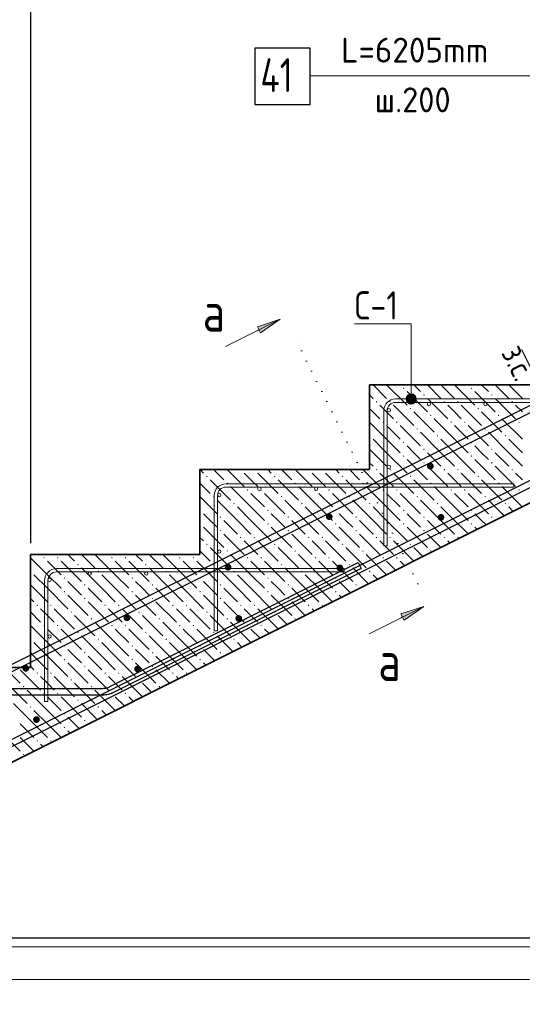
# Model space of a CAD drawing. Header units: millimetres. Extents: x 0 to 21000, y 0 to 14855.
# Tile 7 of 25: x 6783 to 9005, y 7096 to 11451. Entities that reach past the tile are written whole.
import ezdxf

# ---------------------------------------------------------------- set-up
doc = ezdxf.new("R2010")
doc.units = ezdxf.units.MM
doc.linetypes.add('______9', pattern=[50, 0, -50])
for name, color, linetype, lineweight in [('Standard', 7, 'Continuous', 25), ('Обрамление проемов стержнями', 7, 'Continuous', 25), ('Общий01', 7, 'Continuous', 13), ('Позиционная метка линия выноска', 7, 'Continuous', 13), ('Размерная линия_ общее', 7, 'Continuous', 13), ('Текст_ общее', 7, 'Continuous', 25), ('Фоновоя арматура Х1', 7, 'Continuous', 25)]:
    doc.layers.add(name, color=color, linetype=linetype, lineweight=lineweight)
doc.layers.add('ЖБ Лестница', color=7, linetype='Continuous', lineweight=25, true_color=0xe0e0ff)
doc.layers.add('Размерная выноска', color=7, linetype='Continuous')
doc.styles.add('ISOCPEUR', font='txt')

msp = doc.modelspace()

# ---------------------------------------------------------------- hatches: boundary and pattern name
at = {"layer": 'ЖБ Лестница', "linetype": 'Continuous', "lineweight": 18, "transparency": 33554687}
for points in [[(8477.2, 9820.9), (8480.4, 9824.2), (8483.7, 9820.9), (8480.4, 9817.7)], [(8777.2, 9820.9), (8780.4, 9824.2), (8783.7, 9820.9), (8780.4, 9817.7)], [(8357.2, 9760.9), (8360.4, 9764.2), (8363.7, 9760.9), (8360.4, 9757.7)], [(8417.2, 9760.9), (8420.4, 9764.2), (8423.7, 9760.9), (8420.4, 9757.7)], [(8567.2, 9790.9), (8570.4, 9794.2), (8573.7, 9790.9), (8570.4, 9787.7)], [(8657.2, 9760.9), (8660.4, 9764.2), (8663.7, 9760.9), (8660.4, 9757.7)], [(8717.2, 9760.9), (8720.4, 9764.2), (8723.7, 9760.9), (8720.4, 9757.7)], [(8867.2, 9790.9), (8870.4, 9794.2), (8873.7, 9790.9), (8870.4, 9787.7)], [(8957.2, 9760.9), (8960.4, 9764.2), (8963.7, 9760.9), (8960.4, 9757.7)], [(8507.2, 9730.9), (8510.4, 9734.2), (8513.7, 9730.9), (8510.4, 9727.7)], [(8807.2, 9730.9), (8810.4, 9734.2), (8813.7, 9730.9), (8810.4, 9727.7)], [(8387.2, 9670.9), (8390.4, 9674.2), (8393.7, 9670.9), (8390.4, 9667.7)], [(8447.2, 9670.9), (8450.4, 9674.2), (8453.7, 9670.9), (8450.4, 9667.7)], [(8597.2, 9700.9), (8600.4, 9704.2), (8603.7, 9700.9), (8600.4, 9697.7)], [(8687.2, 9670.9), (8690.4, 9674.2), (8693.7, 9670.9), (8690.4, 9667.7)], [(8747.2, 9670.9), (8750.4, 9674.2), (8753.7, 9670.9), (8750.4, 9667.7)], [(8897.2, 9700.9), (8900.4, 9704.2), (8903.7, 9700.9), (8900.4, 9697.7)], [(8987.2, 9670.9), (8990.4, 9674.2), (8993.7, 9670.9), (8990.4, 9667.7)], [(8537.2, 9640.9), (8540.4, 9644.2), (8543.7, 9640.9), (8540.4, 9637.7)], [(8837.2, 9640.9), (8840.4, 9644.2), (8843.7, 9640.9), (8840.4, 9637.7)], [(8330, 9613.8), (8330.4, 9614.2), (8333.7, 9610.9), (8330.4, 9607.7), (8330, 9608.1)], [(8477.2, 9580.9), (8480.4, 9584.2), (8483.7, 9580.9), (8480.4, 9577.7)], [(8627.2, 9610.9), (8630.4, 9614.2), (8633.7, 9610.9), (8630.4, 9607.7)], [(8777.2, 9580.9), (8780.4, 9584.2), (8783.7, 9580.9), (8780.4, 9577.7)], [(8927.2, 9610.9), (8930.4, 9614.2), (8933.7, 9610.9), (8930.4, 9607.7)], [(8567.2, 9550.9), (8570.4, 9554.2), (8573.7, 9550.9), (8570.4, 9547.7)], [(8867.2, 9550.9), (8870.4, 9554.2), (8873.7, 9550.9), (8870.4, 9547.7)], [(8477.2, 9520.9), (8480.4, 9524.2), (8483.7, 9520.9), (8480.4, 9517.7)], [(8567.2, 9490.9), (8570.4, 9494.2), (8573.7, 9490.9), (8570.4, 9487.7)], [(8777.2, 9520.9), (8780.4, 9524.2), (8783.7, 9520.9), (8780.4, 9517.7)], [(8867.2, 9490.9), (8870.4, 9494.2), (8873.7, 9490.9), (8870.4, 9487.7)], [(7757.2, 9460.9), (7763.7, 9460.9), (7760.4, 9457.7)], [(7817.2, 9460.9), (7823.7, 9460.9), (7820.4, 9457.7)], [(8057.2, 9460.9), (8063.7, 9460.9), (8060.4, 9457.7)], [(8117.2, 9460.9), (8123.7, 9460.9), (8120.4, 9457.7)], [(8357.2, 9460.9), (8360.4, 9464.2), (8363.7, 9460.9), (8360.4, 9457.7)], [(8417.2, 9460.9), (8420.4, 9464.2), (8423.7, 9460.9), (8420.4, 9457.7)], [(8657.2, 9460.9), (8660.4, 9464.2), (8663.7, 9460.9), (8660.4, 9457.7)], [(8717.2, 9460.9), (8720.4, 9464.2), (8723.7, 9460.9), (8720.4, 9457.7)], [(8957.2, 9460.9), (8960.4, 9464.2), (8963.7, 9460.9), (8960.4, 9457.7)], [(7607.2, 9430.9), (7610.4, 9434.2), (7613.7, 9430.9), (7610.4, 9427.7)], [(7907.2, 9430.9), (7910.4, 9434.2), (7913.7, 9430.9), (7910.4, 9427.7)], [(8207.2, 9430.9), (8210.4, 9434.2), (8213.7, 9430.9), (8210.4, 9427.7)], [(8507.2, 9430.9), (8510.4, 9434.2), (8513.7, 9430.9), (8510.4, 9427.7)], [(8807.2, 9430.9), (8810.4, 9434.2), (8813.7, 9430.9), (8810.4, 9427.7)], [(7697.2, 9400.9), (7700.4, 9404.2), (7703.7, 9400.9), (7700.4, 9397.7)], [(7787.2, 9370.9), (7790.4, 9374.2), (7793.7, 9370.9), (7790.4, 9367.7)], [(7847.2, 9370.9), (7850.4, 9374.2), (7853.7, 9370.9), (7850.4, 9367.7)], [(7997.2, 9400.9), (8000.4, 9404.2), (8003.7, 9400.9), (8000.4, 9397.7)], [(8087.2, 9370.9), (8090.4, 9374.2), (8093.7, 9370.9), (8090.4, 9367.7)], [(8147.2, 9370.9), (8150.4, 9374.2), (8153.7, 9370.9), (8150.4, 9367.7)], [(8297.2, 9400.9), (8300.4, 9404.2), (8303.7, 9400.9), (8300.4, 9397.7)], [(8387.2, 9370.9), (8390.4, 9374.2), (8393.7, 9370.9), (8390.4, 9367.7)], [(8447.2, 9370.9), (8450.4, 9374.2), (8453.7, 9370.9), (8450.4, 9367.7)], [(8597.2, 9400.9), (8600.4, 9404.2), (8603.7, 9400.9), (8600.4, 9397.7)], [(8687.2, 9370.9), (8690.4, 9374.2), (8693.7, 9370.9), (8690.4, 9367.7)], [(8747.2, 9370.9), (8750.4, 9374.2), (8753.7, 9370.9), (8750.4, 9367.7)], [(8897.2, 9400.9), (8900.4, 9404.2), (8903.7, 9400.9), (8900.4, 9397.7)], [(8987.2, 9370.9), (8990.4, 9374.2), (8993.7, 9370.9), (8990.4, 9367.7)], [(7637.2, 9340.9), (7640.4, 9344.2), (7643.7, 9340.9), (7640.4, 9337.7)], [(7937.2, 9340.9), (7940.4, 9344.2), (7943.7, 9340.9), (7940.4, 9337.7)], [(8237.2, 9340.9), (8240.4, 9344.2), (8243.7, 9340.9), (8240.4, 9337.7)], [(8537.2, 9340.9), (8540.4, 9344.2), (8543.7, 9340.9), (8540.4, 9337.7)], [(8837.2, 9340.9), (8840.4, 9344.2), (8843.7, 9340.9), (8840.4, 9337.7)], [(7580, 9283.8), (7580.4, 9284.2), (7583.7, 9280.9), (7580.4, 9277.7), (7580, 9278.1)], [(7727.2, 9310.9), (7730.4, 9314.2), (7733.7, 9310.9), (7730.4, 9307.7)], [(7877.2, 9280.9), (7880.4, 9284.2), (7883.7, 9280.9), (7880.4, 9277.7)], [(8027.2, 9310.9), (8030.4, 9314.2), (8033.7, 9310.9), (8030.4, 9307.7)], [(8177.2, 9280.9), (8180.4, 9284.2), (8183.7, 9280.9), (8180.4, 9277.7)], [(8327.2, 9310.9), (8330.4, 9314.2), (8333.7, 9310.9), (8330.4, 9307.7)], [(8477.2, 9280.9), (8480.4, 9284.2), (8483.7, 9280.9), (8480.4, 9277.7)], [(8627.2, 9310.9), (8630.4, 9314.2), (8633.7, 9310.9), (8630.4, 9307.7)], [(8777.2, 9280.9), (8780.4, 9284.2), (8783.7, 9280.9), (8780.4, 9277.7)], [(8927.2, 9310.9), (8930.4, 9314.2), (8933.7, 9310.9), (8930.4, 9307.7)], [(7667.2, 9250.9), (7670.4, 9254.2), (7673.7, 9250.9), (7670.4, 9247.7)], [(7967.2, 9250.9), (7970.4, 9254.2), (7973.7, 9250.9), (7970.4, 9247.7)], [(8267.2, 9250.9), (8270.4, 9254.2), (8273.7, 9250.9), (8270.4, 9247.7)], [(8567.2, 9250.9), (8570.4, 9254.2), (8573.7, 9250.9), (8570.4, 9247.7)], [(8867.2, 9250.9), (8870.4, 9254.2), (8873.7, 9250.9), (8870.4, 9247.7)], [(7580, 9223.8), (7580.4, 9224.2), (7583.7, 9220.9), (7580.4, 9217.7), (7580, 9218.1)], [(7667.2, 9190.9), (7670.4, 9194.2), (7673.7, 9190.9), (7670.4, 9187.7)], [(7877.2, 9220.9), (7880.4, 9224.2), (7883.7, 9220.9), (7880.4, 9217.7)], [(7967.2, 9190.9), (7970.4, 9194.2), (7973.7, 9190.9), (7970.4, 9187.7)], [(8177.2, 9220.9), (8180.4, 9224.2), (8183.7, 9220.9), (8180.4, 9217.7)], [(8267.2, 9190.9), (8270.4, 9194.2), (8273.7, 9190.9), (8270.4, 9187.7)], [(8477.2, 9220.9), (8480.4, 9224.2), (8483.7, 9220.9), (8480.4, 9217.7)], [(8567.2, 9190.9), (8570.4, 9194.2), (8573.7, 9190.9), (8570.4, 9187.7)], [(8777.2, 9220.9), (8780.4, 9224.2), (8783.7, 9220.9), (8780.4, 9217.7)], [(7757.2, 9160.9), (7760.4, 9164.2), (7763.7, 9160.9), (7760.4, 9157.7)], [(7817.2, 9160.9), (7820.4, 9164.2), (7823.7, 9160.9), (7820.4, 9157.7)], [(8057.2, 9160.9), (8060.4, 9164.2), (8063.7, 9160.9), (8060.4, 9157.7)], [(8117.2, 9160.9), (8120.4, 9164.2), (8123.7, 9160.9), (8120.4, 9157.7)], [(8357.2, 9160.9), (8360.4, 9164.2), (8363.7, 9160.9), (8360.4, 9157.7)], [(8417.2, 9160.9), (8420.4, 9164.2), (8423.7, 9160.9), (8420.4, 9157.7)], [(8657.2, 9160.9), (8660.4, 9164.2), (8663.7, 9160.9), (8660.4, 9157.7)], [(8717.2, 9160.9), (8720.4, 9164.2), (8723.7, 9160.9), (8720.4, 9157.7)], [(7607.2, 9130.9), (7610.4, 9134.2), (7613.7, 9130.9), (7610.4, 9127.7)], [(7697.2, 9100.9), (7700.4, 9104.2), (7703.7, 9100.9), (7700.4, 9097.7)], [(7907.2, 9130.9), (7910.4, 9134.2), (7913.7, 9130.9), (7910.4, 9127.7)], [(7997.2, 9100.9), (8000.4, 9104.2), (8003.7, 9100.9), (8000.4, 9097.7)], [(8207.2, 9130.9), (8210.4, 9134.2), (8213.7, 9130.9), (8210.4, 9127.7)], [(8297.2, 9100.9), (8300.4, 9104.2), (8303.7, 9100.9), (8300.4, 9097.7)], [(8507.2, 9130.9), (8510.4, 9134.2), (8513.7, 9130.9), (8510.4, 9127.7)], [(8597.2, 9100.9), (8600.4, 9104.2), (8603.7, 9100.9), (8600.4, 9097.7)], [(6887.2, 9070.9), (6890.4, 9074.2), (6893.7, 9070.9), (6890.4, 9067.7)], [(6947.2, 9070.9), (6950.4, 9074.2), (6953.7, 9070.9), (6950.4, 9067.7)], [(7187.2, 9070.9), (7190.4, 9074.2), (7193.7, 9070.9), (7190.4, 9067.7)], [(7247.2, 9070.9), (7250.4, 9074.2), (7253.7, 9070.9), (7250.4, 9067.7)], [(7487.2, 9070.9), (7490.4, 9074.2), (7493.7, 9070.9), (7490.4, 9067.7)], [(7547.2, 9070.9), (7550.4, 9074.2), (7553.7, 9070.9), (7550.4, 9067.7)], [(7787.2, 9070.9), (7790.4, 9074.2), (7793.7, 9070.9), (7790.4, 9067.7)], [(7847.2, 9070.9), (7850.4, 9074.2), (7853.7, 9070.9), (7850.4, 9067.7)], [(8087.2, 9070.9), (8090.4, 9074.2), (8093.7, 9070.9), (8090.4, 9067.7)], [(8147.2, 9070.9), (8150.4, 9074.2), (8153.7, 9070.9), (8150.4, 9067.7)], [(8387.2, 9070.9), (8390.4, 9074.2), (8393.7, 9070.9), (8390.4, 9067.7)], [(8447.2, 9070.9), (8450.4, 9074.2), (8453.7, 9070.9), (8450.4, 9067.7)], [(7037.2, 9040.9), (7040.4, 9044.2), (7043.7, 9040.9), (7040.4, 9037.7)], [(7337.2, 9040.9), (7340.4, 9044.2), (7343.7, 9040.9), (7340.4, 9037.7)], [(7637.2, 9040.9), (7640.4, 9044.2), (7643.7, 9040.9), (7640.4, 9037.7)], [(7937.2, 9040.9), (7940.4, 9044.2), (7943.7, 9040.9), (7940.4, 9037.7)], [(8237.2, 9040.9), (8240.4, 9044.2), (8243.7, 9040.9), (8240.4, 9037.7)], [(6830, 9013.8), (6830.4, 9014.2), (6833.7, 9010.9), (6830.4, 9007.7), (6830, 9008.1)], [(6977.2, 8980.9), (6980.4, 8984.2), (6983.7, 8980.9), (6980.4, 8977.7)], [(7127.2, 9010.9), (7130.4, 9014.2), (7133.7, 9010.9), (7130.4, 9007.7)], [(7277.2, 8980.9), (7280.4, 8984.2), (7283.7, 8980.9), (7280.4, 8977.7)], [(7427.2, 9010.9), (7430.4, 9014.2), (7433.7, 9010.9), (7430.4, 9007.7)], [(7577.2, 8980.9), (7580.4, 8984.2), (7583.7, 8980.9), (7580.4, 8977.7)], [(7727.2, 9010.9), (7730.4, 9014.2), (7733.7, 9010.9), (7730.4, 9007.7)], [(7877.2, 8980.9), (7880.4, 8984.2), (7883.7, 8980.9), (7880.4, 8977.7)], [(8027.2, 9010.9), (8030.4, 9014.2), (8033.7, 9010.9), (8030.4, 9007.7)], [(8177.2, 8980.9), (8180.4, 8984.2), (8183.7, 8980.9), (8180.4, 8977.7)], [(8327.2, 9010.9), (8330.4, 9014.2), (8333.7, 9010.9), (8330.4, 9007.7)], [(7067.2, 8950.9), (7070.4, 8954.2), (7073.7, 8950.9), (7070.4, 8947.7)], [(7367.2, 8950.9), (7370.4, 8954.2), (7373.7, 8950.9), (7370.4, 8947.7)], [(7667.2, 8950.9), (7670.4, 8954.2), (7673.7, 8950.9), (7670.4, 8947.7)], [(7967.2, 8950.9), (7970.4, 8954.2), (7973.7, 8950.9), (7970.4, 8947.7)], [(8267.2, 8950.9), (8270.4, 8954.2), (8273.7, 8950.9), (8270.4, 8947.7)], [(6977.2, 8920.9), (6980.4, 8924.2), (6983.7, 8920.9), (6980.4, 8917.7)], [(7067.2, 8890.9), (7070.4, 8894.2), (7073.7, 8890.9), (7070.4, 8887.7)], [(7277.2, 8920.9), (7280.4, 8924.2), (7283.7, 8920.9), (7280.4, 8917.7)], [(7367.2, 8890.9), (7370.4, 8894.2), (7373.7, 8890.9), (7370.4, 8887.7)], [(7577.2, 8920.9), (7580.4, 8924.2), (7583.7, 8920.9), (7580.4, 8917.7)], [(7667.2, 8890.9), (7670.4, 8894.2), (7673.7, 8890.9), (7670.4, 8887.7)], [(7877.2, 8920.9), (7880.4, 8924.2), (7883.7, 8920.9), (7880.4, 8917.7)], [(7967.2, 8890.9), (7970.4, 8894.2), (7973.7, 8890.9), (7970.4, 8887.7)], [(8177.2, 8920.9), (8180.4, 8924.2), (8183.7, 8920.9), (8180.4, 8917.7)], [(6857.2, 8860.9), (6860.4, 8864.2), (6863.7, 8860.9), (6860.4, 8857.7)], [(6917.2, 8860.9), (6920.4, 8864.2), (6923.7, 8860.9), (6920.4, 8857.7)], [(7157.2, 8860.9), (7160.4, 8864.2), (7163.7, 8860.9), (7160.4, 8857.7)], [(7217.2, 8860.9), (7220.4, 8864.2), (7223.7, 8860.9), (7220.4, 8857.7)], [(7457.2, 8860.9), (7460.4, 8864.2), (7463.7, 8860.9), (7460.4, 8857.7)], [(7517.2, 8860.9), (7520.4, 8864.2), (7523.7, 8860.9), (7520.4, 8857.7)], [(7757.2, 8860.9), (7760.4, 8864.2), (7763.7, 8860.9), (7760.4, 8857.7)], [(7817.2, 8860.9), (7820.4, 8864.2), (7823.7, 8860.9), (7820.4, 8857.7)], [(8057.2, 8860.9), (8060.4, 8864.2), (8063.7, 8860.9), (8060.4, 8857.7)], [(8117.2, 8860.9), (8120.4, 8864.2), (8123.7, 8860.9), (8120.4, 8857.7)], [(7007.2, 8830.9), (7010.4, 8834.2), (7013.7, 8830.9), (7010.4, 8827.7)], [(7097.2, 8800.9), (7100.4, 8804.2), (7103.7, 8800.9), (7100.4, 8797.7)], [(7307.2, 8830.9), (7310.4, 8834.2), (7313.7, 8830.9), (7310.4, 8827.7)], [(7397.2, 8800.9), (7400.4, 8804.2), (7403.7, 8800.9), (7400.4, 8797.7)], [(7607.2, 8830.9), (7610.4, 8834.2), (7613.7, 8830.9), (7610.4, 8827.7)], [(7697.2, 8800.9), (7700.4, 8804.2), (7703.7, 8800.9), (7700.4, 8797.7)], [(7907.2, 8830.9), (7910.4, 8834.2), (7913.7, 8830.9), (7910.4, 8827.7)], [(7997.2, 8800.9), (8000.4, 8804.2), (8003.7, 8800.9), (8000.4, 8797.7)], [(6887.2, 8770.9), (6890.4, 8774.2), (6893.7, 8770.9), (6890.4, 8767.7)], [(6947.2, 8770.9), (6950.4, 8774.2), (6953.7, 8770.9), (6950.4, 8767.7)], [(7187.2, 8770.9), (7190.4, 8774.2), (7193.7, 8770.9), (7190.4, 8767.7)], [(7247.2, 8770.9), (7250.4, 8774.2), (7253.7, 8770.9), (7250.4, 8767.7)], [(7487.2, 8770.9), (7490.4, 8774.2), (7493.7, 8770.9), (7490.4, 8767.7)], [(7547.2, 8770.9), (7550.4, 8774.2), (7553.7, 8770.9), (7550.4, 8767.7)], [(7787.2, 8770.9), (7790.4, 8774.2), (7793.7, 8770.9), (7790.4, 8767.7)], [(7847.2, 8770.9), (7850.4, 8774.2), (7853.7, 8770.9), (7850.4, 8767.7)], [(6830, 8713.8), (6830.4, 8714.2), (6833.7, 8710.9), (6830.4, 8707.7), (6830, 8708.1)], [(7037.2, 8740.9), (7040.4, 8744.2), (7043.7, 8740.9), (7040.4, 8737.7)], [(7127.2, 8710.9), (7130.4, 8714.2), (7133.7, 8710.9), (7130.4, 8707.7)], [(7337.2, 8740.9), (7340.4, 8744.2), (7343.7, 8740.9), (7340.4, 8737.7)], [(7427.2, 8710.9), (7430.4, 8714.2), (7433.7, 8710.9), (7430.4, 8707.7)], [(7637.2, 8740.9), (7640.4, 8744.2), (7643.7, 8740.9), (7640.4, 8737.7)], [(7727.2, 8710.9), (7730.4, 8714.2), (7733.7, 8710.9), (7730.4, 8707.7)], [(6977.2, 8680.9), (6980.4, 8684.2), (6983.7, 8680.9), (6980.4, 8677.7)], [(7277.2, 8680.9), (7280.4, 8684.2), (7283.7, 8680.9), (7280.4, 8677.7)], [(7577.2, 8680.9), (7580.4, 8684.2), (7583.7, 8680.9), (7580.4, 8677.7)], [(6977.2, 8620.9), (6980.4, 8624.2), (6983.7, 8620.9), (6980.4, 8617.7)], [(7067.2, 8650.9), (7070.4, 8654.2), (7073.7, 8650.9), (7070.4, 8647.7)], [(7277.2, 8620.9), (7280.4, 8624.2), (7283.7, 8620.9), (7280.4, 8617.7)], [(7367.2, 8650.9), (7370.4, 8654.2), (7373.7, 8650.9), (7370.4, 8647.7)], [(7577.2, 8620.9), (7580.4, 8624.2), (7583.7, 8620.9), (7580.4, 8617.7)], [(7667.2, 8650.9), (7670.4, 8654.2), (7673.7, 8650.9), (7670.4, 8647.7)], [(7067.2, 8590.9), (7070.4, 8594.2), (7073.7, 8590.9), (7070.4, 8587.7)], [(7367.2, 8590.9), (7370.4, 8594.2), (7373.7, 8590.9), (7370.4, 8587.7)], [(6857.2, 8560.9), (6860.4, 8564.2), (6863.7, 8560.9), (6860.4, 8557.7)], [(6917.2, 8560.9), (6920.4, 8564.2), (6923.7, 8560.9), (6920.4, 8557.7)], [(7157.2, 8560.9), (7160.4, 8564.2), (7163.7, 8560.9), (7160.4, 8557.7)], [(7217.2, 8560.9), (7220.4, 8564.2), (7223.7, 8560.9), (7220.4, 8557.7)], [(7457.2, 8560.9), (7460.4, 8564.2), (7463.7, 8560.9), (7460.4, 8557.7)], [(7517.2, 8560.9), (7520.4, 8564.2), (7523.7, 8560.9), (7520.4, 8557.7)], [(6797.2, 8500.9), (6800.4, 8504.2), (6803.7, 8500.9), (6800.4, 8497.7)], [(7007.2, 8530.9), (7010.4, 8534.2), (7013.7, 8530.9), (7010.4, 8527.7)], [(7097.2, 8500.9), (7100.4, 8504.2), (7103.7, 8500.9), (7100.4, 8497.7)], [(7307.2, 8530.9), (7310.4, 8534.2), (7313.7, 8530.9), (7310.4, 8527.7)], [(7397.2, 8500.9), (7400.4, 8504.2), (7403.7, 8500.9), (7400.4, 8497.7)], [(6887.2, 8470.9), (6890.4, 8474.2), (6893.7, 8470.9), (6890.4, 8467.7)], [(6947.2, 8470.9), (6950.4, 8474.2), (6953.7, 8470.9), (6950.4, 8467.7)], [(7187.2, 8470.9), (7190.4, 8474.2), (7193.7, 8470.9), (7190.4, 8467.7)], [(7247.2, 8470.9), (7250.4, 8474.2), (7253.7, 8470.9), (7250.4, 8467.7)], [(6827.2, 8410.9), (6830.4, 8414.2), (6833.7, 8410.9), (6830.4, 8407.7)], [(7037.2, 8440.9), (7040.4, 8444.2), (7043.7, 8440.9), (7040.4, 8437.7)], [(7127.2, 8410.9), (7130.4, 8414.2), (7133.7, 8410.9), (7130.4, 8407.7)], [(6977.2, 8380.9), (6980.4, 8384.2), (6983.7, 8380.9), (6980.4, 8377.7)], [(6977.2, 8320.9), (6980.4, 8324.2), (6983.7, 8320.9), (6980.4, 8317.7)], [(7067.2, 8350.9), (7070.4, 8354.2), (7073.7, 8350.9), (7070.4, 8347.7)], [(6857.2, 8260.9), (6860.4, 8264.2), (6863.7, 8260.9), (6860.4, 8257.7)], [(6917.2, 8260.9), (6920.4, 8264.2), (6923.7, 8260.9), (6920.4, 8257.7)], [(6797.2, 8200.9), (6800.4, 8204.2), (6803.7, 8200.9), (6800.4, 8197.7)]]:
    msp.add_hatch(color=7, dxfattribs=at).paths.add_polyline_path(points, flags=16)
at = {"layer": 'Общий01', "linetype": 'Continuous', "lineweight": 13, "transparency": 33554687}
for points in [[(7833.9, 10092.2), (7934.5, 10125.7), (7847.3, 10065.4)], [(8468.8, 8822.5), (8569.4, 8856.1), (8482.2, 8795.7)]]:
    msp.add_hatch(color=7, dxfattribs=at).paths.add_polyline_path(points, flags=16)
at = {"layer": 'Позиционная метка линия выноска', "linetype": 'Continuous', "lineweight": 13, "transparency": 33554687}
for points in [[(8533, 9784.7), (8494.3, 9784.7), (8491.2, 9773.4)], [(8533, 9784.7), (8491.2, 9773.4), (8536.2, 9773.4)], [(8536.2, 9773.4), (8491.2, 9773.4), (8494.3, 9762.2)], [(8524.9, 9792.8), (8502.4, 9792.8), (8494.3, 9784.7)], [(8524.9, 9792.8), (8494.3, 9784.7), (8533, 9784.7)], [(8536.2, 9773.4), (8494.3, 9762.2), (8533, 9762.2)], [(8533, 9762.2), (8494.3, 9762.2), (8502.4, 9754.1)], [(8502.4, 9792.8), (8524.9, 9792.8), (8513.7, 9795.9)], [(8533, 9762.2), (8502.4, 9754.1), (8524.9, 9754.1)], [(8524.9, 9754.1), (8502.4, 9754.1), (8513.7, 9750.9)]]:
    msp.add_hatch(color=7, dxfattribs=at).paths.add_polyline_path(points)
at = {"layer": 'Фоновоя арматура Х1', "linetype": 'Continuous', "lineweight": 35, "transparency": 33554687}
for points in [[(8613.7, 9476.3), (8612.6, 9482.1), (8609.3, 9486.9), (8604.4, 9490.2), (8598.7, 9491.3), (8593, 9490.2), (8588.1, 9486.9), (8584.8, 9482.1), (8583.7, 9476.3), (8584.8, 9470.6), (8588.1, 9465.7), (8593, 9462.5), (8598.7, 9461.3), (8604.4, 9462.5), (8609.3, 9465.7), (8612.6, 9470.6)], [(8166.5, 9252.7), (8165.4, 9258.5), (8162.1, 9263.3), (8157.2, 9266.6), (8151.5, 9267.7), (8145.8, 9266.6), (8140.9, 9263.3), (8137.6, 9258.5), (8136.5, 9252.7), (8137.6, 9247), (8140.9, 9242.1), (8145.8, 9238.9), (8151.5, 9237.7), (8157.2, 9238.9), (8162.1, 9242.1), (8165.4, 9247)], [(8660.7, 9249.9), (8659.6, 9255.6), (8656.3, 9260.5), (8651.5, 9263.7), (8645.7, 9264.8), (8640, 9263.7), (8635.1, 9260.5), (8631.9, 9255.6), (8630.7, 9249.9), (8631.9, 9244.1), (8635.1, 9239.2), (8640, 9236), (8645.7, 9234.8), (8651.5, 9236), (8656.3, 9239.2), (8659.6, 9244.1)], [(7719.3, 9029.1), (7718.1, 9034.9), (7714.9, 9039.7), (7710, 9043), (7704.3, 9044.1), (7698.5, 9043), (7693.7, 9039.7), (7690.4, 9034.9), (7689.3, 9029.1), (7690.4, 9023.4), (7693.7, 9018.5), (7698.5, 9015.3), (7704.3, 9014.1), (7710, 9015.3), (7714.9, 9018.5), (7718.1, 9023.4)], [(8213.5, 9026.2), (8212.4, 9032), (8209.1, 9036.8), (8204.2, 9040.1), (8198.5, 9041.2), (8192.8, 9040.1), (8187.9, 9036.8), (8184.6, 9032), (8183.5, 9026.2), (8184.6, 9020.5), (8187.9, 9015.6), (8192.8, 9012.4), (8198.5, 9011.2), (8204.2, 9012.4), (8209.1, 9015.6), (8212.4, 9020.5)], [(7272.1, 8805.5), (7270.9, 8811.3), (7267.7, 8816.1), (7262.8, 8819.4), (7257.1, 8820.5), (7251.3, 8819.4), (7246.5, 8816.1), (7243.2, 8811.3), (7242.1, 8805.5), (7243.2, 8799.8), (7246.5, 8794.9), (7251.3, 8791.7), (7257.1, 8790.5), (7262.8, 8791.7), (7267.7, 8794.9), (7270.9, 8799.8)], [(7766.3, 8802.6), (7765.2, 8808.4), (7761.9, 8813.2), (7757, 8816.5), (7751.3, 8817.6), (7745.6, 8816.5), (7740.7, 8813.2), (7737.4, 8808.4), (7736.3, 8802.6), (7737.4, 8796.9), (7740.7, 8792), (7745.6, 8788.8), (7751.3, 8787.6), (7757, 8788.8), (7761.9, 8792), (7765.2, 8796.9)], [(6824.9, 8581.9), (6823.7, 8587.7), (6820.5, 8592.5), (6815.6, 8595.8), (6809.9, 8596.9), (6804.1, 8595.8), (6799.2, 8592.5), (6796, 8587.7), (6794.9, 8581.9), (6796, 8576.2), (6799.2, 8571.3), (6804.1, 8568.1), (6809.9, 8566.9), (6815.6, 8568.1), (6820.5, 8571.3), (6823.7, 8576.2)], [(7319.1, 8579), (7317.9, 8584.8), (7314.7, 8589.6), (7309.8, 8592.9), (7304.1, 8594), (7298.3, 8592.9), (7293.5, 8589.6), (7290.2, 8584.8), (7289.1, 8579), (7290.2, 8573.3), (7293.5, 8568.4), (7298.3, 8565.2), (7304.1, 8564), (7309.8, 8565.2), (7314.7, 8568.4), (7317.9, 8573.3)], [(6871.9, 8355.4), (6870.7, 8361.2), (6867.5, 8366), (6862.6, 8369.3), (6856.9, 8370.4), (6851.1, 8369.3), (6846.3, 8366), (6843, 8361.2), (6841.9, 8355.4), (6843, 8349.7), (6846.3, 8344.8), (6851.1, 8341.6), (6856.9, 8340.4), (6862.6, 8341.6), (6867.5, 8344.8), (6870.7, 8349.7)]]:
    msp.add_hatch(color=7, dxfattribs=at).paths.add_polyline_path(points)

# ---------------------------------------------------------------- linework, layer by layer
at = {"color": 7, "linetype": 'Continuous', "lineweight": 25, "transparency": 33554687}
for points in [[(15086.8, 12735.9), (5971.4, 8178.2), (5966.3, 8175.9), (5960.9, 8173.8), (5955.4, 8172.1), (5949.9, 8170.6), (5944.3, 8169.4), (5938.6, 8168.6), (5932.8, 8168), (5927.2, 8167.8), (4694.5, 8167.8), (4694.5, 8197.8), (5926.6, 8197.8), (5930.8, 8198), (5934.9, 8198.4), (5939, 8199), (5943, 8199.8), (5946.9, 8200.9), (5950.9, 8202.1), (5954.7, 8203.6), (5958.5, 8205.3), (15073.9, 12763)], [(2517.5, 8175.9), (6544.6, 8175.9), (6548.8, 8176.1), (6552.9, 8176.5), (6557, 8177.1), (6561, 8178), (6564.9, 8179), (6568.8, 8180.3), (6572.7, 8181.8), (6576.5, 8183.5), (15705.6, 12748)], [(15718.4, 12720.9), (6589.4, 8156.4), (6584.2, 8154.1), (6578.9, 8152), (6573.4, 8150.2), (6567.9, 8148.7), (6562.3, 8147.6), (6556.6, 8146.7), (6550.8, 8146.2), (6545.2, 8145.9), (2517.5, 8145.9), (2517.5, 8175.9)], [(7822, 11075.7), (8067, 11075.7), (8067, 11325.7), (7822, 11325.7), (7822, 11075.7)]]:
    msp.add_lwpolyline(points, dxfattribs=at)
at = {"color": 38, "linetype": 'Continuous', "lineweight": 25, "true_color": 0x5f1e0f, "transparency": 33554687}
msp.add_lwpolyline([(2537.9, 8493.4), (7150, 8493.4), (7154.2, 8493.6), (7158.3, 8494), (7162.4, 8494.6), (7166.4, 8495.5), (7170.3, 8496.5), (7174.3, 8497.8), (7178.1, 8499.3), (7181.9, 8501), (8279.6, 9049.8), (8293, 9023), (7194.8, 8473.9), (7189.7, 8471.6), (7184.3, 8469.5), (7178.8, 8467.7), (7173.3, 8466.2), (7167.7, 8465.1), (7162, 8464.2), (7156.2, 8463.7), (7150.6, 8463.4), (2537.9, 8463.4), (2537.9, 8493.4)], dxfattribs=at)
at = {"layer": 'Standard', "color": 254, "linetype": 'Continuous', "lineweight": 25, "true_color": 0xc4c4ff, "transparency": 33554687}
msp.add_lwpolyline([(1723.9, 7389.9), (20677.2, 7389.9), (20677.2, 13471.1), (1723.9, 13471.1), (1723.9, 7389.9)], dxfattribs=at)
at = {"layer": 'Standard', "color": 7, "linetype": 'Continuous', "lineweight": 13, "transparency": 33554687}
msp.add_lwpolyline([(11250, 7350), (1904.8, 7350), (1904.8, 152.7), (11250, 152.7), (11250, 7350)], dxfattribs=at)
at = {"layer": 'ЖБ Лестница', "color": 7, "linetype": 'Continuous', "lineweight": 35, "transparency": 33554687}
for p, q in [((6586.2, 8085.9), (15080, 12335.9)), ((8330, 9835.9), (8330, 9460.9)), ((9080, 9835.9), (8330, 9835.9)), ((7580, 9460.9), (7580, 9085.9)), ((8330, 9460.9), (7580, 9460.9)), ((6830, 9085.9), (6830, 8585.9)), ((7580, 9085.9), (6830, 9085.9)), ((6830, 8585.9), (2955.4, 8585.9))]:
    msp.add_line(p, q, dxfattribs=at)
at = {"layer": 'ЖБ Лестница', "color": 9, "linetype": 'Continuous', "lineweight": 18, "true_color": 0xc7c7c7, "transparency": 33554687}
for p, q in [((8345.4, 9835.9), (8405.4, 9775.9)), ((8405.4, 9835.9), (8495.4, 9745.9)), ((8495.4, 9805.9), (8585.4, 9715.9)), ((8555.4, 9805.9), (8525.4, 9835.9)), ((8585.4, 9835.9), (8645.4, 9775.9)), ((8645.4, 9835.9), (8705.4, 9775.9)), ((8705.4, 9835.9), (8795.4, 9745.9)), ((8795.4, 9805.9), (8885.4, 9715.9)), ((8855.4, 9805.9), (8825.4, 9835.9)), ((8885.4, 9835.9), (8945.4, 9775.9)), ((8945.4, 9835.9), (9005.4, 9775.9)), ((8330, 9791.4), (8345.4, 9775.9)), ((8585.4, 9775.9), (8675.4, 9685.9)), ((8885.4, 9775.9), (8975.4, 9685.9)), ((8330, 9731.4), (8375.4, 9685.9)), ((8405.4, 9715.9), (8375.4, 9745.9)), ((8435.4, 9685.9), (8405.4, 9715.9)), ((8435.4, 9745.9), (8525.4, 9655.9)), ((8525.4, 9715.9), (8615.4, 9625.9)), ((8705.4, 9715.9), (8675.4, 9745.9)), ((8735.4, 9685.9), (8705.4, 9715.9)), ((8735.4, 9745.9), (8825.4, 9655.9)), ((8825.4, 9715.9), (8915.4, 9625.9)), ((9005.4, 9715.9), (8975.4, 9745.9)), ((8405.4, 9595.9), (8330, 9671.4)), ((8705.4, 9595.9), (8615.4, 9685.9)), ((9005.4, 9595.9), (8915.4, 9685.9)), ((8405.4, 9655.9), (8465.4, 9595.9)), ((8465.4, 9655.9), (8555.4, 9565.9)), ((8645.4, 9535.9), (8555.4, 9625.9)), ((8705.4, 9655.9), (8765.4, 9595.9)), ((8765.4, 9655.9), (8855.4, 9565.9)), ((8945.4, 9535.9), (8855.4, 9625.9)), ((8345.4, 9595.9), (8405.4, 9535.9)), ((8405.4, 9595.9), (8465.4, 9535.9)), ((8645.4, 9595.9), (8705.4, 9535.9)), ((8705.4, 9595.9), (8765.4, 9535.9)), ((8945.4, 9595.9), (9005.4, 9535.9)), ((8345.4, 9535.9), (8330, 9551.4)), ((8525.4, 9535.9), (8495.4, 9565.9)), ((8825.4, 9535.9), (8795.4, 9565.9)), ((8345.4, 9535.9), (8405.4, 9475.9)), ((8405.4, 9535.9), (8495.4, 9445.9)), ((8495.4, 9505.9), (8585.4, 9415.9)), ((8555.4, 9505.9), (8525.4, 9535.9)), ((8585.4, 9535.9), (8645.4, 9475.9)), ((8645.4, 9535.9), (8705.4, 9475.9)), ((8705.4, 9535.9), (8795.4, 9445.9)), ((8795.4, 9505.9), (8885.4, 9415.9)), ((8855.4, 9505.9), (8825.4, 9535.9)), ((8885.4, 9535.9), (8945.4, 9475.9)), ((8945.4, 9535.9), (9005.4, 9475.9)), ((7580.4, 9460.9), (7595.4, 9445.9)), ((7640.4, 9460.9), (7685.4, 9415.9)), ((7700.4, 9460.9), (7775.4, 9385.9)), ((7880.4, 9460.9), (7895.4, 9445.9)), ((7940.4, 9460.9), (7985.4, 9415.9)), ((8000.4, 9460.9), (8075.4, 9385.9)), ((8180.4, 9460.9), (8195.4, 9445.9)), ((8240.4, 9460.9), (8285.4, 9415.9)), ((8300.4, 9460.9), (8375.4, 9385.9)), ((8330, 9491.4), (8345.4, 9475.9)), ((8585.4, 9475.9), (8675.4, 9385.9)), ((8885.4, 9475.9), (8975.4, 9385.9)), ((7625.4, 9415.9), (7715.4, 9325.9)), ((7805.4, 9415.9), (7775.4, 9445.9)), ((7835.4, 9385.9), (7805.4, 9415.9)), ((7835.4, 9445.9), (7925.4, 9355.9)), ((7925.4, 9415.9), (8015.4, 9325.9)), ((8105.4, 9415.9), (8075.4, 9445.9)), ((8135.4, 9385.9), (8105.4, 9415.9)), ((8135.4, 9445.9), (8225.4, 9355.9)), ((8225.4, 9415.9), (8315.4, 9325.9)), ((8405.4, 9415.9), (8375.4, 9445.9)), ((8435.4, 9385.9), (8405.4, 9415.9)), ((8435.4, 9445.9), (8525.4, 9355.9)), ((8525.4, 9415.9), (8615.4, 9325.9)), ((8705.4, 9415.9), (8675.4, 9445.9)), ((8735.4, 9385.9), (8705.4, 9415.9)), ((8735.4, 9445.9), (8825.4, 9355.9)), ((8825.4, 9415.9), (8915.4, 9325.9)), ((9005.4, 9415.9), (8975.4, 9445.9)), ((7580, 9401.4), (7625.4, 9355.9)), ((7805.4, 9295.9), (7715.4, 9385.9)), ((8105.4, 9295.9), (8015.4, 9385.9)), ((8405.4, 9295.9), (8315.4, 9385.9)), ((8705.4, 9295.9), (8615.4, 9385.9)), ((9005.1, 9296.3), (8915.4, 9385.9)), ((7580, 9341.4), (7655.4, 9265.9)), ((7745.4, 9235.9), (7655.4, 9325.9)), ((7805.4, 9355.9), (7865.4, 9295.9)), ((7865.4, 9355.9), (7955.4, 9265.9)), ((8045.4, 9235.9), (7955.4, 9325.9)), ((8105.4, 9355.9), (8165.4, 9295.9)), ((8165.4, 9355.9), (8255.4, 9265.9)), ((8345.4, 9235.9), (8255.4, 9325.9)), ((8405.4, 9355.9), (8465.4, 9295.9)), ((8465.4, 9355.9), (8555.4, 9265.9)), ((8645.4, 9235.9), (8555.4, 9325.9)), ((8705.4, 9355.9), (8765.4, 9295.9)), ((8765.4, 9355.9), (8855.4, 9265.9)), ((8925.1, 9256.2), (8855.4, 9325.9)), ((7745.4, 9295.9), (7805.4, 9235.9)), ((7805.4, 9295.9), (7865.4, 9235.9)), ((8045.4, 9295.9), (8105.4, 9235.9)), ((8105.4, 9295.9), (8165.4, 9235.9)), ((8345.4, 9295.9), (8405.4, 9235.9)), ((8405.4, 9295.9), (8465.4, 9235.9)), ((8645.4, 9295.9), (8705.4, 9235.9)), ((8705.4, 9295.9), (8765.4, 9235.9)), ((8945.4, 9295.9), (8965.1, 9276.3)), ((7625.4, 9235.9), (7595.4, 9265.9)), ((7655.4, 9205.9), (7625.4, 9235.9)), ((7685.4, 9235.9), (7745.4, 9175.9)), ((7745.4, 9235.9), (7805.4, 9175.9)), ((7805.4, 9235.9), (7895.4, 9145.9)), ((7925.4, 9235.9), (7895.4, 9265.9)), ((7955.4, 9205.9), (7925.4, 9235.9)), ((7985.4, 9235.9), (8045.4, 9175.9)), ((8045.4, 9235.9), (8105.4, 9175.9)), ((8105.4, 9235.9), (8195.4, 9145.9)), ((8225.4, 9235.9), (8195.4, 9265.9)), ((8255.4, 9205.9), (8225.4, 9235.9)), ((8285.4, 9235.9), (8345.4, 9175.9)), ((8345.4, 9235.9), (8405.4, 9175.9)), ((8405.4, 9235.9), (8495.4, 9145.9)), ((8525.4, 9235.9), (8495.4, 9265.9)), ((8555.4, 9205.9), (8525.4, 9235.9)), ((8585.4, 9235.9), (8645.4, 9175.9)), ((8645.4, 9235.9), (8705.4, 9175.9)), ((8705.4, 9235.9), (8765.2, 9176.2)), ((8825.4, 9235.9), (8795.4, 9265.9)), ((8845.1, 9216.2), (8825.4, 9235.9)), ((7595.4, 9205.9), (7685.4, 9115.9)), ((7895.4, 9205.9), (7985.4, 9115.9)), ((8195.4, 9205.9), (8285.4, 9115.9)), ((8495.4, 9205.9), (8585.4, 9115.9)), ((8795.4, 9205.9), (8805.1, 9196.2)), ((7580, 9161.4), (7595.4, 9145.9)), ((7685.4, 9175.9), (7775.4, 9085.9)), ((7805.4, 9115.9), (7775.4, 9145.9)), ((7835.4, 9145.9), (7925.4, 9055.9)), ((7985.4, 9175.9), (8075.4, 9085.9)), ((8105.4, 9115.9), (8075.4, 9145.9)), ((8135.4, 9145.9), (8225.4, 9055.9)), ((8285.4, 9175.9), (8375.4, 9085.9)), ((8405.4, 9115.9), (8375.4, 9145.9)), ((8435.4, 9145.9), (8525.2, 9056.1)), ((8585.4, 9175.9), (8645.2, 9116.2)), ((8685.2, 9136.2), (8675.4, 9145.9)), ((7625.4, 9115.9), (7715.4, 9025.9)), ((7835.4, 9085.9), (7805.4, 9115.9)), ((7925.4, 9115.9), (8015.4, 9025.9)), ((8135.4, 9085.9), (8105.4, 9115.9)), ((8225.4, 9115.9), (8315.4, 9025.9)), ((8435.4, 9085.9), (8405.4, 9115.9)), ((8525.4, 9115.9), (8565.2, 9076.2)), ((6905.4, 8995.9), (6830, 9071.4)), ((6875.4, 9085.9), (6875.4, 9085.9)), ((6935.4, 9085.9), (6935.4, 9085.9)), ((6995.4, 9085.9), (7025.4, 9055.9)), ((7055.4, 9085.9), (7115.4, 9025.9)), ((7205.4, 8995.9), (7115.4, 9085.9)), ((7175.4, 9085.9), (7175.4, 9085.9)), ((7235.4, 9085.9), (7235.4, 9085.9)), ((7295.4, 9085.9), (7325.4, 9055.9)), ((7355.4, 9085.9), (7415.4, 9025.9)), ((7505.4, 8995.9), (7415.4, 9085.9)), ((7475.4, 9085.9), (7475.4, 9085.9)), ((7535.4, 9085.9), (7535.4, 9085.9)), ((7580, 9101.4), (7625.4, 9055.9)), ((7805.4, 8995.9), (7715.4, 9085.9)), ((8105.4, 8995.9), (8015.4, 9085.9)), ((8405.2, 8996.1), (8315.4, 9085.9)), ((6905.4, 9055.9), (6965.4, 8995.9)), ((6965.4, 9055.9), (7055.4, 8965.9)), ((7145.4, 8935.9), (7055.4, 9025.9)), ((7205.4, 9055.9), (7265.4, 8995.9)), ((7265.4, 9055.9), (7355.4, 8965.9)), ((7445.4, 8935.9), (7355.4, 9025.9)), ((7505.4, 9055.9), (7565.4, 8995.9)), ((7565.4, 9055.9), (7655.4, 8965.9)), ((7745.4, 8935.9), (7655.4, 9025.9)), ((7805.4, 9055.9), (7865.4, 8995.9)), ((7865.4, 9055.9), (7955.4, 8965.9)), ((8045.4, 8935.9), (7955.4, 9025.9)), ((8105.4, 9055.9), (8165.4, 8995.9)), ((8165.4, 9055.9), (8255.4, 8965.9)), ((8325.3, 8956.1), (8255.4, 9025.9)), ((8405.4, 9055.9), (8445.2, 9016.1)), ((8465.4, 9055.9), (8485.2, 9036.1)), ((6845.4, 8995.9), (6905.4, 8935.9)), ((6905.4, 8995.9), (6965.4, 8935.9)), ((7145.4, 8995.9), (7205.4, 8935.9)), ((7205.4, 8995.9), (7265.4, 8935.9)), ((7445.4, 8995.9), (7505.4, 8935.9)), ((7505.4, 8995.9), (7565.4, 8935.9)), ((7745.4, 8995.9), (7805.4, 8935.9)), ((7805.4, 8995.9), (7865.4, 8935.9)), ((8045.4, 8995.9), (8105.4, 8935.9)), ((8105.4, 8995.9), (8165.4, 8935.9)), ((8345.4, 8995.9), (8365.3, 8976.1)), ((6845.4, 8935.9), (6830, 8951.4)), ((6845.4, 8935.9), (6905.4, 8875.9)), ((6905.4, 8935.9), (6995.4, 8845.9)), ((7025.4, 8935.9), (6995.4, 8965.9)), ((7055.4, 8905.9), (7025.4, 8935.9)), ((7085.4, 8935.9), (7145.4, 8875.9)), ((7145.4, 8935.9), (7205.4, 8875.9)), ((7205.4, 8935.9), (7295.4, 8845.9)), ((7325.4, 8935.9), (7295.4, 8965.9)), ((7355.4, 8905.9), (7325.4, 8935.9)), ((7385.4, 8935.9), (7445.4, 8875.9)), ((7445.4, 8935.9), (7505.4, 8875.9)), ((7505.4, 8935.9), (7595.4, 8845.9)), ((7625.4, 8935.9), (7595.4, 8965.9)), ((7655.4, 8905.9), (7625.4, 8935.9)), ((7685.4, 8935.9), (7745.4, 8875.9)), ((7745.4, 8935.9), (7805.4, 8875.9)), ((7805.4, 8935.9), (7895.4, 8845.9)), ((7925.4, 8935.9), (7895.4, 8965.9)), ((7955.4, 8905.9), (7925.4, 8935.9)), ((7985.4, 8935.9), (8045.4, 8875.9)), ((8045.4, 8935.9), (8105.4, 8875.9)), ((8105.4, 8935.9), (8165.3, 8876.1)), ((8225.4, 8935.9), (8195.4, 8965.9)), ((8245.3, 8916.1), (8225.4, 8935.9)), ((6830, 8891.4), (6845.4, 8875.9)), ((6995.4, 8905.9), (7085.4, 8815.9)), ((7295.4, 8905.9), (7385.4, 8815.9)), ((7595.4, 8905.9), (7685.4, 8815.9)), ((7895.4, 8905.9), (7985.4, 8815.9)), ((8195.4, 8905.9), (8205.3, 8896.1)), ((6905.4, 8815.9), (6875.4, 8845.9)), ((6935.4, 8845.9), (7025.4, 8755.9)), ((7085.4, 8875.9), (7175.4, 8785.9)), ((7205.4, 8815.9), (7175.4, 8845.9)), ((7235.4, 8845.9), (7325.4, 8755.9)), ((7385.4, 8875.9), (7475.4, 8785.9)), ((7505.4, 8815.9), (7475.4, 8845.9)), ((7535.4, 8845.9), (7625.4, 8755.9)), ((7685.4, 8875.9), (7775.4, 8785.9)), ((7805.4, 8815.9), (7775.4, 8845.9)), ((7835.4, 8845.9), (7925.4, 8756)), ((7985.4, 8875.9), (8045.3, 8816)), ((8085.3, 8836), (8075.4, 8845.9)), ((6830, 8831.4), (6875.4, 8785.9)), ((6935.4, 8785.9), (6905.4, 8815.9)), ((7025.4, 8815.9), (7115.4, 8725.9)), ((7235.4, 8785.9), (7205.4, 8815.9)), ((7325.4, 8815.9), (7415.4, 8725.9)), ((7535.4, 8785.9), (7505.4, 8815.9)), ((7625.4, 8815.9), (7715.4, 8725.9)), ((7835.4, 8785.9), (7805.4, 8815.9)), ((7925.4, 8815.9), (7965.4, 8776)), ((6905.4, 8695.9), (6830, 8771.4)), ((6905.4, 8755.9), (6965.4, 8695.9)), ((6965.4, 8755.9), (7055.4, 8665.9)), ((7205.4, 8695.9), (7115.4, 8785.9)), ((7205.4, 8755.9), (7265.4, 8695.9)), ((7265.4, 8755.9), (7355.4, 8665.9)), ((7505.4, 8695.9), (7415.4, 8785.9)), ((7505.4, 8755.9), (7565.4, 8695.9)), ((7565.4, 8755.9), (7655.4, 8665.9)), ((7805.4, 8696), (7715.4, 8785.9)), ((7805.4, 8755.9), (7845.4, 8716)), ((7865.4, 8755.9), (7885.4, 8736)), ((7145.4, 8635.9), (7055.4, 8725.9)), ((7445.4, 8635.9), (7355.4, 8725.9)), ((7725.4, 8655.9), (7655.4, 8725.9)), ((6845.4, 8695.9), (6905.4, 8635.9)), ((6905.4, 8695.9), (6965.4, 8635.9)), ((7145.4, 8695.9), (7205.4, 8635.9)), ((7205.4, 8695.9), (7265.4, 8635.9)), ((7445.4, 8695.9), (7505.4, 8635.9)), ((7505.4, 8695.9), (7565.4, 8635.9)), ((7745.4, 8695.9), (7765.4, 8676)), ((6845.4, 8635.9), (6830, 8651.4)), ((6845.4, 8635.9), (6905.4, 8575.9)), ((6905.4, 8635.9), (6995.4, 8545.9)), ((7025.4, 8635.9), (6995.4, 8665.9)), ((7055.4, 8605.9), (7025.4, 8635.9)), ((7085.4, 8635.9), (7145.4, 8575.9)), ((7145.4, 8635.9), (7205.4, 8575.9)), ((7205.4, 8635.9), (7295.4, 8545.9)), ((7325.4, 8635.9), (7295.4, 8665.9)), ((7355.4, 8605.9), (7325.4, 8635.9)), ((7385.4, 8635.9), (7445.4, 8575.9)), ((7445.4, 8635.9), (7505.4, 8575.9)), ((7505.4, 8635.9), (7565.4, 8575.9)), ((7625.4, 8635.9), (7595.4, 8665.9)), ((7645.4, 8615.9), (7625.4, 8635.9)), ((7685.4, 8635.9), (7685.4, 8635.9)), ((6715.4, 8585.9), (6785.4, 8515.9)), ((6830, 8591.4), (6845.4, 8575.9)), ((6995.4, 8605.9), (7085.4, 8515.9)), ((7295.4, 8605.9), (7385.4, 8515.9)), ((7595.4, 8605.9), (7605.4, 8595.9)), ((6785.4, 8575.9), (6875.4, 8485.9)), ((6905.4, 8515.9), (6875.4, 8545.9)), ((6935.4, 8545.9), (7025.4, 8455.9)), ((7085.4, 8575.9), (7175.4, 8485.9)), ((7205.4, 8515.9), (7175.4, 8545.9)), ((7235.4, 8545.9), (7325.4, 8455.9)), ((7385.4, 8575.9), (7445.5, 8515.9)), ((7485.5, 8535.9), (7475.4, 8545.9)), ((6725.4, 8515.9), (6815.4, 8425.9)), ((6935.4, 8485.9), (6905.4, 8515.9)), ((7025.4, 8515.9), (7115.4, 8425.9)), ((7235.4, 8485.9), (7205.4, 8515.9)), ((7325.4, 8515.9), (7365.5, 8475.9)), ((6905.4, 8395.9), (6815.4, 8485.9)), ((6905.4, 8455.9), (6965.4, 8395.9)), ((6965.4, 8455.9), (7055.4, 8365.9)), ((7205.4, 8395.9), (7115.4, 8485.9)), ((7205.4, 8455.9), (7245.5, 8415.8)), ((7265.4, 8455.9), (7285.5, 8435.8)), ((6845.4, 8335.9), (6755.4, 8425.9)), ((7125.6, 8355.8), (7055.4, 8425.9)), ((6845.4, 8395.9), (6905.4, 8335.9)), ((6905.4, 8395.9), (6965.4, 8335.9)), ((7025.4, 8335.9), (6995.4, 8365.9)), ((7145.4, 8395.9), (7165.5, 8375.8)), ((7205.4, 8395.9), (7205.5, 8395.8)), ((6785.4, 8335.9), (6845.4, 8275.9)), ((6845.4, 8335.9), (6905.4, 8275.9)), ((6905.4, 8335.9), (6965.6, 8275.8)), ((7045.6, 8315.8), (7025.4, 8335.9)), ((7085.4, 8335.9), (7085.6, 8335.8)), ((6695.4, 8305.9), (6785.4, 8215.9)), ((6785.4, 8275.9), (6845.6, 8215.7)), ((6995.4, 8305.9), (7005.6, 8295.8)), ((6885.6, 8235.7), (6875.4, 8245.9))]:
    msp.add_line(p, q, dxfattribs=at)
at = {"layer": 'Обрамление проемов стержнями', "color": 7, "linetype": 'Continuous', "lineweight": 13, "transparency": 33554687}
for p, q in [((8445, 9773.4), (9717.5, 9773.4)), ((8445, 9758.4), (9717.5, 9758.4)), ((8392.5, 9720.9), (8392.5, 9123.4)), ((8407.5, 9720.9), (8407.5, 9123.4)), ((7695, 9398.4), (8967.5, 9398.4)), ((7695, 9383.4), (8967.5, 9383.4)), ((8967.5, 9383.4), (8967.5, 9398.4)), ((7642.5, 9345.9), (7642.5, 8748.4)), ((7657.5, 9345.9), (7657.5, 8748.4)), ((8407.5, 9123.4), (8392.5, 9123.4)), ((6945, 9023.4), (8217.5, 9023.4)), ((8217.5, 9008.4), (8217.5, 9023.4)), ((6945, 9008.4), (8217.5, 9008.4)), ((6892.5, 8970.9), (6892.5, 8435.9)), ((6907.5, 8970.9), (6907.5, 8435.9)), ((7657.5, 8748.4), (7642.5, 8748.4)), ((6907.5, 8435.9), (6892.5, 8435.9))]:
    msp.add_line(p, q, dxfattribs=at)
at = {"layer": 'Обрамление проемов стержнями', "color": 7, "linetype": 'Continuous', "lineweight": 18, "transparency": 33554687}
for centre in [(8592.5, 9750.9), (8842.5, 9750.9), (8415, 9723.4), (8415, 9473.4), (7842.5, 9375.9), (8092.5, 9375.9), (7665, 9348.4), (7665, 9098.4), (6915, 8973.4), (7092.5, 9000.9), (7342.5, 9000.9), (6915, 8723.4)]:
    msp.add_circle(centre, 7.5, dxfattribs=at)
at = {"layer": 'Обрамление проемов стержнями', "color": 7, "linetype": 'Continuous', "lineweight": 13, "transparency": 33554687}
for centre, radius in [((8445, 9720.9), 52.5), ((8445, 9720.9), 37.5), ((7695, 9345.9), 52.5), ((7695, 9345.9), 37.5), ((6945, 8970.9), 52.5), ((6945, 8970.9), 37.5)]:
    msp.add_arc(centre, radius, 90, 180, dxfattribs=at)
at = {"layer": 'Общий01', "color": 7, "linetype": 'Continuous', "lineweight": 13, "transparency": 33554687}
for p, q in [((7934.5, 10125.7), (7693.1, 10005)), ((7833.9, 10092.2), (7934.5, 10125.7)), ((7934.5, 10125.7), (7847.3, 10065.4)), ((7934.5, 10125.7), (7934.5, 10125.7)), ((7934.5, 10125.7), (7934.5, 10125.7)), ((7934.5, 10125.7), (7934.5, 10125.7)), ((7847.3, 10065.4), (7833.9, 10092.2)), ((7840.6, 10078.8), (7833.9, 10075.4)), ((8569.4, 8856.1), (8327.9, 8735.3)), ((8468.8, 8822.5), (8569.4, 8856.1)), ((8569.4, 8856.1), (8482.2, 8795.7)), ((8569.4, 8856.1), (8569.4, 8856.1)), ((8569.4, 8856.1), (8569.4, 8856.1)), ((8569.4, 8856.1), (8569.4, 8856.1)), ((8482.2, 8795.7), (8468.8, 8822.5)), ((8475.5, 8809.1), (8468.8, 8805.7))]:
    msp.add_line(p, q, dxfattribs=at)
at = {"layer": 'Общий01', "color": 7, "linetype": '______9', "lineweight": 13, "transparency": 33554687}
msp.add_line((8544, 8955.1), (7988.2, 10066.7), dxfattribs=at)
at = {"layer": 'Позиционная метка линия выноска', "color": 7, "linetype": 'Continuous', "lineweight": 13, "transparency": 33554687}
for p, q in [((8491.2, 9773.4), (8491.2, 9773.4)), ((8513.7, 9795.9), (8513.7, 9795.9)), ((8536.2, 9773.4), (8536.2, 9773.4)), ((8513.7, 9750.9), (8513.7, 9750.9))]:
    msp.add_line(p, q, dxfattribs=at)
for points in [[(8067, 11202.9), (10888.8, 11202.9), (10888.8, 10653.7)], [(8263.7, 10106.1), (8513.7, 10106.1), (8513.7, 9773.4)]]:
    msp.add_lwpolyline(points, dxfattribs=at)
msp.add_circle((8513.7, 9773.4), 22.5, dxfattribs=at)
at = {"layer": 'Размерная выноска', "color": 7, "linetype": 'Continuous', "lineweight": -3, "transparency": 33554687}
msp.add_line((9001.7, 9992.5), (9080, 9835.9), dxfattribs=at)
at = {"layer": 'Размерная линия_ общее', "color": 253, "linetype": 'Continuous', "lineweight": -3, "true_color": 0xa0a0a0, "transparency": 33554687}
msp.add_line((6830, 13790), (6830, 9135.9), dxfattribs=at)
at = {"layer": 'Размерная линия_ общее', "color": 7, "linetype": 'Continuous', "lineweight": 13, "transparency": 33554687}
msp.add_line((6581.2, 7205.2), (15080, 7205.2), dxfattribs=at)

# ---------------------------------------------------------------- texts
at = {"color": 7, "linetype": 'Continuous', "lineweight": 13, "transparency": 33554687, "attachment_point": 7, "style": 'ISOCPEUR'}
for s, insert, char_height, width in [('\\W0.97;L=6205mm ', (8204, 11261.5), 110, 778.967), ('\\W0.76;41', (7847, 11130.7), 150, 252.276), ('\\W0.95;ш.200 ', (8352.5, 11041.5), 110, 481.061)]:
    msp.add_mtext(s, dxfattribs=dict(at, insert=insert, char_height=char_height, width=width))
at = {"layer": 'Общий01', "color": 7, "linetype": 'Continuous', "lineweight": 35, "transparency": 33554687, "char_height": 175, "attachment_point": 7, "style": 'ISOCPEUR'}
for insert, width in [((7592.1, 10070.8), 209.908), ((8368.6, 8526.2), 209.898)]:
    msp.add_mtext('\\W0.80;а', dxfattribs=dict(at, insert=insert, width=width))
at = {"layer": 'Размерная линия_ общее', "color": 7, "linetype": 'Continuous', "lineweight": 18, "transparency": 33554687, "insert": (8909.5, 9978.5), "char_height": 100, "width": 229.97, "attachment_point": 7, "rotation": 296.5651, "style": 'ISOCPEUR'}
msp.add_mtext('\\W0.90;з.с.', dxfattribs=at)
at = {"layer": 'Текст_ общее', "color": 7, "linetype": 'Continuous', "lineweight": 25, "transparency": 33554687, "insert": (8263.7, 10124.9), "char_height": 125, "width": 288.963, "attachment_point": 7, "style": 'ISOCPEUR'}
msp.add_mtext('\\W0.83;С-1', dxfattribs=at)

doc.saveas('drawing.dxf')
